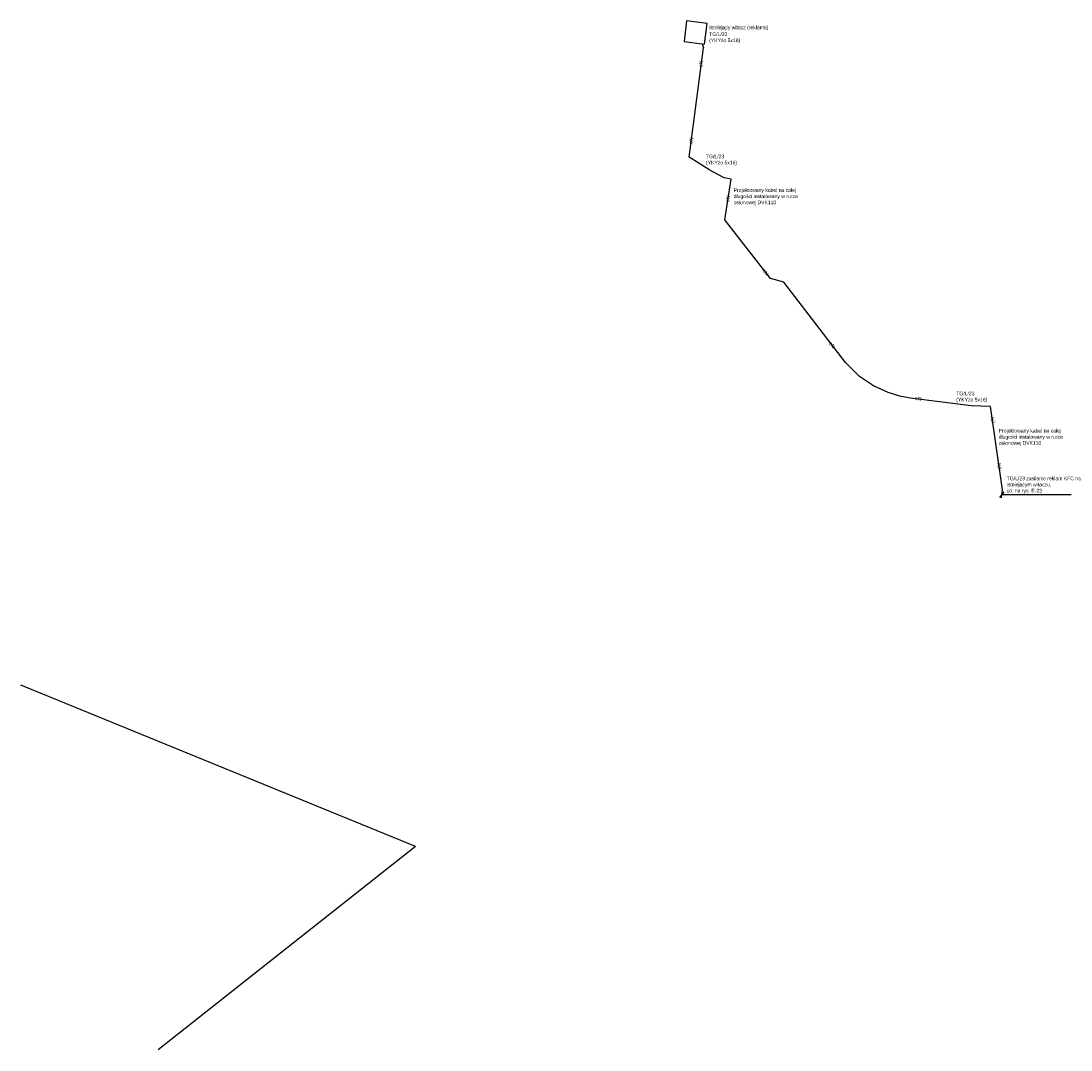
# Model space of a CAD drawing. Header units: millimetres. Extents: x 6564588 to 6565104, y 5715802 to 5716577.
# Tile 3 of 3: x 6564588 to 6564874, y 5716297 to 5716577. Entities that reach past the tile are written whole.
import ezdxf
from ezdxf.enums import TextEntityAlignment as Align

# ---------------------------------------------------------------- set-up
doc = ezdxf.new("R2010")
doc.units = ezdxf.units.MM
doc.layers.add('E-rys_sieci_nn_Amrest', color=10, linetype='Continuous')
doc.layers.add('E-txt_sieci_nn_Amrest', color=151, linetype='Continuous')
doc.styles.add('MtXpl_Arial_Narrow', font='ARIALN.TTF')

msp = doc.modelspace()

# ---------------------------------------------------------------- linework, layer by layer
at = {"layer": 'E-rys_sieci_nn_Amrest'}
for p, q in [((6564769.04, 5716577.34), (6564768.33, 5716571.79)), ((6564774.6, 5716576.63), (6564769.04, 5716577.34)), ((6564773.89, 5716571.08), (6564774.6, 5716576.63)), ((6564768.33, 5716571.79), (6564773.89, 5716571.08)), ((6564769.74, 5716540.26), (6564773.6, 5716570.06)), ((6564773.24, 5716571.17), (6564773.6, 5716570.06)), ((6564775.06, 5716536.89), (6564769.74, 5716540.26)), ((6564779.22, 5716534.7), (6564775.02, 5716536.91)), ((6564781.17, 5716534.31), (6564779.22, 5716534.7)), ((6564779.44, 5716523.28), (6564781.17, 5716534.31)), ((6564791.83, 5716507.31), (6564779.44, 5716523.28)), ((6564795.52, 5716506.27), (6564791.83, 5716507.31)), ((6564812.29, 5716484.38), (6564795.52, 5716506.27)), ((6564854.75, 5716447.58), (6564855.03, 5716449.81)), ((6564695.22, 5716352.72), (6564587.88, 5716396.62)), ((6564695.22, 5716352.72), (6564625.25, 5716297.37))]:
    msp.add_line(p, q, dxfattribs=at)
msp.add_lwpolyline([(6564855.03, 5716449.81), (6564851.69, 5716472.46), (6564846.45, 5716472.65), (6564830, 5716474.76), (6564827.05, 5716475.3), (6564823.91, 5716476.26), (6564819.87, 5716478.07), (6564816.11, 5716480.63), (6564812.24, 5716484.43)], dxfattribs=at)

# ---------------------------------------------------------------- texts
at = {"layer": 'E-rys_sieci_nn_Amrest', "style": 'MtXpl_Arial_Narrow'}
for rotation, p in [(81.4558, (6564772.94, 5716565.69)), (81.4558, (6564770.24, 5716544.8)), (81.4558, (6564780.24, 5716529)), (309.1978, (6564790.49, 5716509.01)), (309.1978, (6564808.59, 5716489.19)), (352.85, (6564832.08, 5716474.61)), (98.1292, (6564852.25, 5716468.71)), (98.1292, (6564854.1, 5716456.18))]:
    msp.add_text('eN', height=1, rotation=rotation, dxfattribs=at).set_placement(p, align=Align.MIDDLE)

# ---------------------------------------------------------------- next in the draw order: texts
at = {"layer": 'E-txt_sieci_nn_Amrest', "char_height": 1, "attachment_point": 1, "style": 'MtXpl_Arial_Narrow', "bg_fill": 3, "box_fill_scale": 1, "bg_fill_color": 256, "bg_fill_transparency": 0}
for s, insert, width in [('Istniejący witacz (reklama)', (6564775.22, 5716576.09), 17.0873), ('TG/L/23 (YKYżo 5x16)', (6564774.31, 5716540.99), 7.2715), ('Projektowany kabel na całej długości instalowany w rurze osłonowej DVK110', (6564781.85, 5716531.82), 17.0873), ('TG/L/23 (YKYżo 5x16)', (6564842.42, 5716476.48), 7.2715), ('Projektowany kabel na całej długości instalowany w rurze osłonowej DVK110', (6564853.97, 5716466.36), 17.0873), ('TG/L/23 zasilanie reklam KFC na istniejącym witaczu,\\Pcd. na rys. E-23', (6564856.14, 5716453.39), 17.0873)]:
    msp.add_mtext(s, dxfattribs=dict(at, insert=insert, width=width))

# ---------------------------------------------------------------- next in the draw order: linework, layer by layer
at = {"layer": 'E-txt_sieci_nn_Amrest'}
for p, q in [((6564854.31, 5716447.73), (6564855.42, 5716449.26)), ((6564854.87, 5716448.49), (6564873.64, 5716448.49))]:
    msp.add_line(p, q, dxfattribs=at)

# ---------------------------------------------------------------- next in the draw order: texts
at = {"layer": 'E-txt_sieci_nn_Amrest', "insert": (6564775.17, 5716574.25), "char_height": 1, "width": 7.2715, "attachment_point": 1, "style": 'MtXpl_Arial_Narrow', "bg_fill": 3, "box_fill_scale": 1, "bg_fill_color": 256, "bg_fill_transparency": 0}
msp.add_mtext('TG/L/23 (YKYżo 5x16)', dxfattribs=at)

doc.saveas('drawing.dxf')
